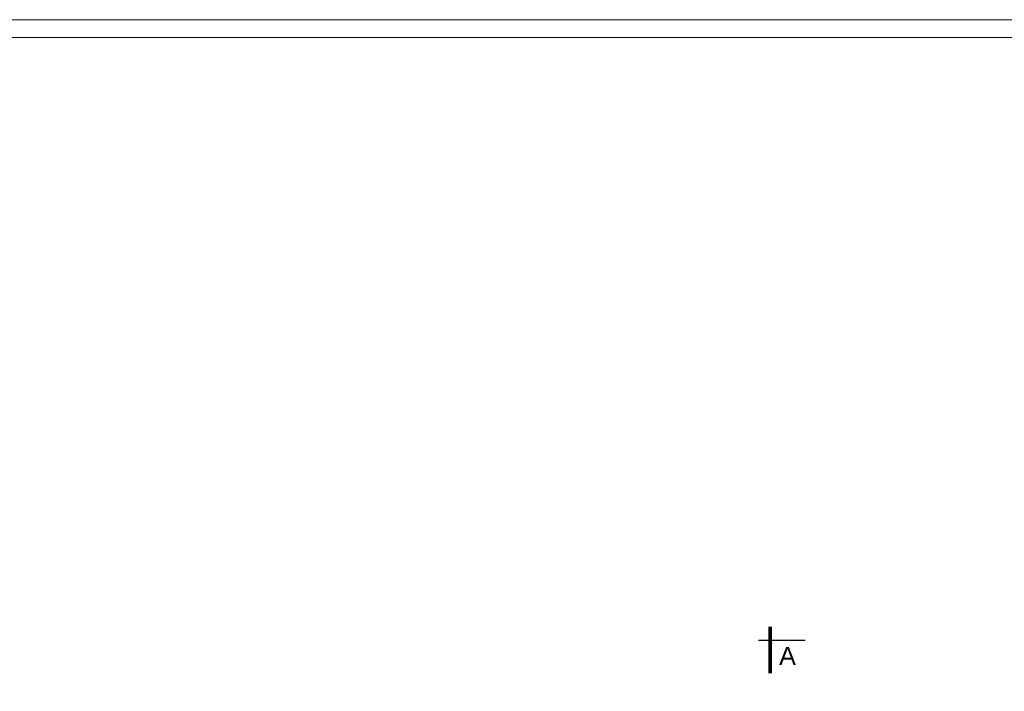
# Model space of a CAD drawing. Header units: millimetres. Extents: x 126553 to 403692, y -95821 to 38049.
# Tile 224 of 256: x 223355 to 226092, y 14490 to 16357. Entities that reach past the tile are written whole.
import ezdxf

# ---------------------------------------------------------------- set-up
doc = ezdxf.new("R2010")
doc.units = ezdxf.units.MM
doc.layers.add('ramki', color=250, linetype='Continuous', lineweight=13)
doc.layers.add('WYMIAR', color=7, linetype='Continuous', lineweight=18)
doc.layers.add('WIDOK', color=7, linetype='Continuous')

msp = doc.modelspace()

# ---------------------------------------------------------------- linework, layer by layer
at = {"layer": 'ramki', "color": 0, "ltscale": 0.6}
for points in [[(214683.31194, 16357.33162), (227587.02727, 16357.33162), (227587.02727, 12157.33162), (214683.31194, 12157.33162)], [(214883.31194, 16307.33162), (227537.02727, 16307.33162), (227537.02727, 12207.33162), (214883.31194, 12207.33162)]]:
    msp.add_lwpolyline(points, close=True, dxfattribs=at)
at = {"layer": 'WIDOK', "color": 0}
msp.add_line((225408.95778, 14632.19762), (225537.8218, 14632.19762), dxfattribs=at)
at = {"layer": 'WIDOK', "color": 0, "lineweight": 100, "const_width": 10}
for points in [[(225440.60151, 14668.95562), (225440.60151, 14558.28493)], [(225440.60151, 14650.59846), (225440.60151, 14539.92778)]]:
    msp.add_lwpolyline(points, dxfattribs=at)

# ---------------------------------------------------------------- texts
at = {"layer": 'WYMIAR', "color": 0, "insert": (225446.43721, 14563.05629), "char_height": 50, "width": 218.7, "attachment_point": 7}
msp.add_mtext('{\\fArial|b0|i0|c238|p34; A}', dxfattribs=at)

doc.saveas('drawing.dxf')
